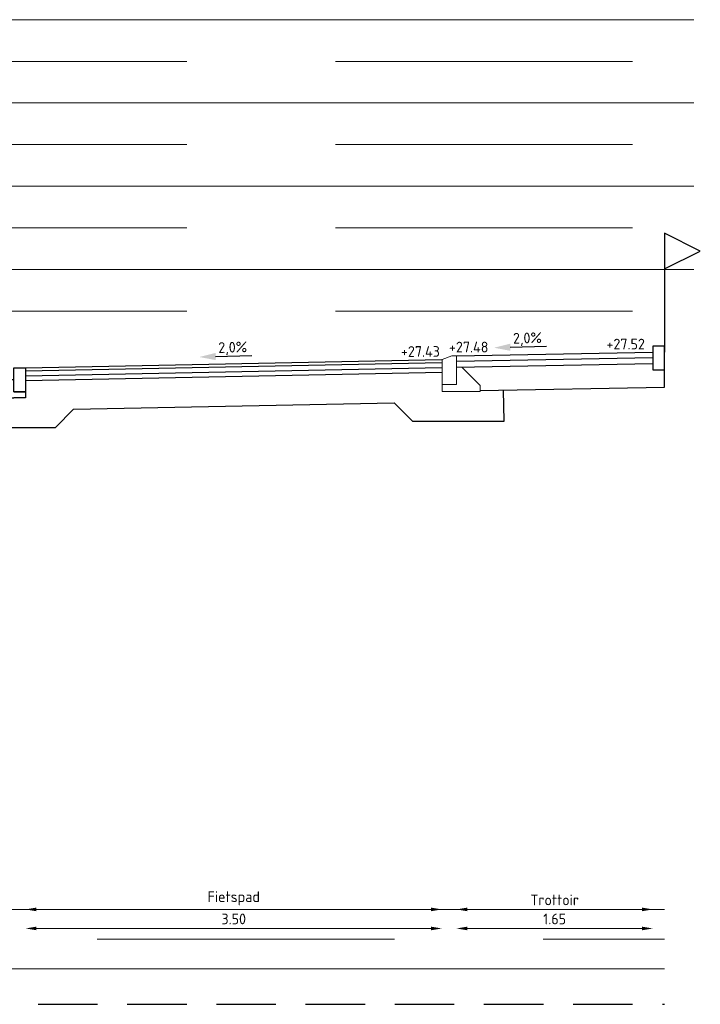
# Model space of a CAD drawing. Header units: metres. Extents: x 196651 to 397723, y 354703 to 710691.
# Tile 243 of 256: x 198868.36 to 198874.08, y 355340.2 to 355348.47. Entities that reach past the tile are written whole.
import ezdxf
from ezdxf.enums import TextEntityAlignment as Align

# ---------------------------------------------------------------- set-up
doc = ezdxf.new("R2010")
doc.units = ezdxf.units.M
doc.header["$MEASUREMENT"] = 0
doc.linetypes.add('DASHED', pattern=[0.75, 0.5, -0.25])
doc.linetypes.add('DASHED2', pattern=[0.375, 0.25, -0.125])
doc.layers.add('X-XX-AL-AANPIJLING-M', color=7, linetype='Continuous', lineweight=18)
doc.layers.add('X-XX-XX-DETAIL1-G', color=1, linetype='Continuous', lineweight=18)
doc.layers.add('X-XX-AL-DETAIL-AFSTANDSLIJNEN-G', color=2, linetype='Continuous', lineweight=5, plot=False)
for name, color, linetype in [('X-XX-NIEUW-DETAIL-M', 7, 'Continuous'), ('X-XX-NIEUW-DETAIL-S', 1, 'Continuous'), ('X-XX-NIEUW-DETAIL-T', 3, 'Continuous')]:
    doc.layers.add(name, color=color, linetype=linetype)
doc.styles.add('NLCS-ISO', font='NLCS-ISO.ttf')
doc.styles.add('NLCS-ISO-T18', font='NLCS-ISO.ttf')
doc.dimstyles.new('Jens 1_50 - standaard', dxfattribs={"dimscale": 0.05, "dimtxt": 1.8, "dimasz": 1.8, "dimexe": 2, "dimexo": 2, "dimgap": 0.7, "dimtad": 1, "dimzin": 0, "dimdsep": 46, "dimtxsty": 'NLCS-ISO', "dimcen": 2.5, "dimdle": 2, "dimse1": 1, "dimse2": 1, "dimclrd": 256, "dimclre": 256, "dimclrt": 256, "dimadec": 1, "dimazin": 0, "dimtfac": 1, "dimtdec": 3, "dimtofl": 0, "dimtmove": 1, "dimatfit": 0, "dimfxl": 2, "dimfxlon": 1, "dimtfillclr": 254, "dimtolj": 1, "dimtzin": 0, "dimlwd": 18, "dimlwe": 18, "dimarcsym": 0})

# ---------------------------------------------------------------- blocks, each defined once
blk = doc.blocks.new('*U175')
blk.add_lwpolyline([(0.1, 0), (0, 0), (0, -0.2), (0.1, -0.2), (0.1, 0)], close=True)
for points in [[(0.1, -0.2), (0.1, -0.1), (0.15, -0.1)], [(0.1, -0.2), (0, -0.2), (0, -0.25), (0.1, -0.25)], [(0.2, -0.25), (0.1, -0.25)]]:
    blk.add_lwpolyline(points)
at = {"flags": 128}
for points in [[(0.2, -0.2), (0.15, -0.1)], [(0.2, -0.2), (0.2, -0.25)]]:
    blk.add_lwpolyline(points, dxfattribs=at)
blk = doc.blocks.new('*U178')
at = {"color": 6, "flags": 128}
blk.add_lwpolyline([(0, 0.7), (0.3, 0.85), (0, 1), (0, 0)], dxfattribs=at)
blk = doc.blocks.new('*U182')
blk.add_hatch(color=5).paths.add_polyline_path([(-0.1512, 0.0322), (-0.1524, 0.0922), (-0.2894, 0.0595)])
at = {"color": 5, "flags": 128}
blk.add_lwpolyline([(-0.1518, 0.0622), (0.1534, 0.0683)], dxfattribs=at)
at = {"insert": (-0.0083, 0.1844), "char_height": 0.09, "width": 1.310814, "attachment_point": 2, "rotation": 1.14576, "style": 'NLCS-ISO-T18'}
blk.add_mtext('2,0%', dxfattribs=at)
blk = doc.blocks.new('*D194')
at = {"layer": 'Defpoints', "color": 0, "transparency": 16777216}
for p in [(198868.4091, 355345.5457), (198871.9091, 355345.6157), (198871.9091, 355340.8349)]:
    blk.add_point(p, dxfattribs=at)
at = {"layer": 'X-XX-AL-AANPIJLING-M', "linetype": 'Continuous', "lineweight": 18, "transparency": 16777216}
blk.add_line((198868.4991, 355340.8349), (198871.8191, 355340.8349), dxfattribs=at)
at = {"layer": 'X-XX-AL-AANPIJLING-M', "transparency": 16777216}
for points in [[(198868.4991, 355340.8499), (198868.4991, 355340.8199), (198868.4091, 355340.8349)], [(198871.8191, 355340.8499), (198871.8191, 355340.8199), (198871.9091, 355340.8349)]]:
    blk.add_solid(points, dxfattribs=at)
at = {"layer": 'X-XX-AL-AANPIJLING-M', "transparency": 16777216, "insert": (198870.1591, 355340.9149), "char_height": 0.09, "attachment_point": 5, "style": 'NLCS-ISO'}
blk.add_mtext('\\A1;3.50', dxfattribs=at)
blk = doc.blocks.new('*D195')
at = {"layer": 'Defpoints', "color": 0, "transparency": 16777216}
for p in [(198872.033, 355345.6472), (198873.683, 355345.6786), (198873.683, 355340.8349)]:
    blk.add_point(p, dxfattribs=at)
at = {"layer": 'X-XX-AL-AANPIJLING-M', "linetype": 'Continuous', "lineweight": 18, "transparency": 16777216}
blk.add_line((198872.123, 355340.8349), (198873.593, 355340.8349), dxfattribs=at)
at = {"layer": 'X-XX-AL-AANPIJLING-M', "transparency": 16777216}
for points in [[(198872.123, 355340.8499), (198872.123, 355340.8199), (198872.033, 355340.8349)], [(198873.593, 355340.8499), (198873.593, 355340.8199), (198873.683, 355340.8349)]]:
    blk.add_solid(points, dxfattribs=at)
at = {"layer": 'X-XX-AL-AANPIJLING-M', "transparency": 16777216, "insert": (198872.858, 355340.9149), "char_height": 0.09, "attachment_point": 5, "style": 'NLCS-ISO'}
blk.add_mtext('\\A1;1.65', dxfattribs=at)
blk = doc.blocks.new('*D190')
at = {"layer": 'Defpoints', "color": 0, "transparency": 16777216}
for p in [(198871.9091, 355345.7757), (198868.4091, 355345.7057), (198871.9091, 355340.9949)]:
    blk.add_point(p, dxfattribs=at)
at = {"layer": 'X-XX-AL-AANPIJLING-M', "linetype": 'Continuous', "lineweight": 18, "transparency": 16777216}
blk.add_line((198868.4991, 355340.9949), (198871.8191, 355340.9949), dxfattribs=at)
at = {"layer": 'X-XX-AL-AANPIJLING-M', "transparency": 16777216}
for points in [[(198868.4991, 355341.0099), (198868.4991, 355340.9799), (198868.4091, 355340.9949)], [(198871.8191, 355341.0099), (198871.8191, 355340.9799), (198871.9091, 355340.9949)]]:
    blk.add_solid(points, dxfattribs=at)
at = {"layer": 'X-XX-AL-AANPIJLING-M', "transparency": 16777216, "insert": (198870.1591, 355341.0884), "char_height": 0.09, "attachment_point": 5, "style": 'NLCS-ISO'}
blk.add_mtext('\\A1;Fietspad', dxfattribs=at)
blk = doc.blocks.new('*D191')
at = {"layer": 'Defpoints', "color": 0, "transparency": 16777216}
for p in [(198872.033, 355345.8072), (198873.683, 355345.8386), (198873.683, 355340.9949)]:
    blk.add_point(p, dxfattribs=at)
at = {"layer": 'X-XX-AL-AANPIJLING-M', "linetype": 'Continuous', "lineweight": 18, "transparency": 16777216}
blk.add_line((198872.123, 355340.9949), (198873.593, 355340.9949), dxfattribs=at)
at = {"layer": 'X-XX-AL-AANPIJLING-M', "transparency": 16777216}
for points in [[(198872.123, 355341.0099), (198872.123, 355340.9799), (198872.033, 355340.9949)], [(198873.593, 355341.0099), (198873.593, 355340.9799), (198873.683, 355340.9949)]]:
    blk.add_solid(points, dxfattribs=at)
at = {"layer": 'X-XX-AL-AANPIJLING-M', "transparency": 16777216, "insert": (198872.858, 355341.0749), "char_height": 0.09, "attachment_point": 5, "style": 'NLCS-ISO'}
blk.add_mtext('\\A1;Trottoir', dxfattribs=at)
blk = doc.blocks.new('*U112')
blk.add_lwpolyline([(0.1, 0), (0, 0), (0, -0.2), (0.1, -0.2), (0.1, 0)], close=True)

msp = doc.modelspace()

# ---------------------------------------------------------------- linework, layer by layer
at = {"layer": 'X-XX-AL-DETAIL-AFSTANDSLIJNEN-G', "flags": 128}
for points in [[(198844.7637, 355348.4727), (198874.0278, 355348.4727)], [(198844.7637, 355347.7727), (198874.0278, 355347.7727)], [(198844.7637, 355347.0727), (198874.0278, 355347.0727)], [(198844.7637, 355346.3727), (198874.0278, 355346.3727)], [(198842.7612, 355340.9949), (198873.783, 355340.9949)], [(198842.7612, 355340.4949), (198873.783, 355340.4949)]]:
    msp.add_lwpolyline(points, dxfattribs=at)
at = {"layer": 'X-XX-AL-DETAIL-AFSTANDSLIJNEN-G', "linetype": 'DASHED', "ltscale": 5, "flags": 128}
for points in [[(198844.7637, 355348.1227), (198874.0278, 355348.1227)], [(198844.7637, 355347.4227), (198874.0278, 355347.4227)], [(198844.7637, 355346.7227), (198874.0278, 355346.7227)], [(198844.7637, 355346.0227), (198874.0278, 355346.0227)], [(198842.7612, 355340.7449), (198873.783, 355340.7449)]]:
    msp.add_lwpolyline(points, dxfattribs=at)
at = {"layer": 'X-XX-NIEUW-DETAIL-M', "color": 1, "linetype": 'DASHED2', "ltscale": 2, "flags": 128}
msp.add_lwpolyline([(198843.7637, 355340.1974), (198873.783, 355340.1974)], dxfattribs=at)
at = {"layer": 'X-XX-NIEUW-DETAIL-S', "flags": 128}
for points in [[(198872.033, 355345.6472), (198873.683, 355345.6786)], [(198872.033, 355345.6022), (198873.683, 355345.6336)], [(198868.4091, 355345.5457), (198871.9091, 355345.6157)], [(198868.4091, 355345.5207), (198871.9096, 355345.5907)], [(198868.4091, 355345.4807), (198871.9104, 355345.5507)], [(198872.033, 355345.5522), (198873.683, 355345.5836)], [(198868.4091, 355345.4407), (198871.9112, 355345.5107)], [(198872.233, 355345.3559), (198873.783, 355345.3855), (198873.783, 355345.5286)], [(198868.2091, 355345.2957), (198867.9091, 355345.2957), (198867.9091, 355345.0457), (198868.6591, 355345.0457), (198868.8121, 355345.1987), (198871.5076, 355345.2526), (198871.663, 355345.0972), (198872.433, 355345.0972), (198872.4281, 355345.3596)]]:
    msp.add_lwpolyline(points, dxfattribs=at)
at = {"layer": 'X-XX-XX-DETAIL1-G', "flags": 128}
for points in [[(198871.913, 355345.6172), (198871.913, 355345.4072), (198872.033, 355345.4072), (198872.033, 355345.6472), (198871.993, 355345.6472)], [(198872.033, 355345.3472), (198872.233, 355345.3472), (198872.233, 355345.3972), (198872.0772, 355345.553), (198872.033, 355345.5522), (198872.033, 355345.4072), (198871.913, 355345.4072), (198871.913, 355345.3472)]]:
    msp.add_lwpolyline(points, close=True, dxfattribs=at)

# ---------------------------------------------------------------- block references
at = {"layer": 'X-XX-NIEUW-DETAIL-S'}
for name, p in [('*U178', (198873.783, 355345.6786)), ('*U112', (198873.683, 355345.7286))]:
    msp.add_blockref(name, p, dxfattribs=at)
at = {"layer": 'X-XX-NIEUW-DETAIL-S', "xscale": -1}
msp.add_blockref('*U175', (198868.4091, 355345.5457), dxfattribs=at)
at = {"layer": 'X-XX-NIEUW-DETAIL-T', "rotation": 0.477254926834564}
for p in [(198872.6374, 355345.6587), (198870.1591, 355345.5807)]:
    msp.add_blockref('*U182', p, dxfattribs=at)

# ---------------------------------------------------------------- texts
at = {"layer": 'X-XX-NIEUW-DETAIL-T', "style": 'NLCS-ISO-T18'}
for s, p in [('+27.52', (198873.4554, 355345.6743)), ('+27.43', (198871.7291, 355345.6121)), ('+27.48', (198872.1352, 355345.6491))]:
    msp.add_text(s, height=0.09, dxfattribs=at).set_placement(p, align=Align.BOTTOM_CENTER)

# ---------------------------------------------------------------- dimensions: what is measured, and where the dimension line sits
at = {"layer": 'X-XX-AL-AANPIJLING-M'}
for base, p1, p2, text, picture, middle in [((198873.683, 355340.9949), (198872.033, 355345.8072), (198873.683, 355345.8386), 'Trottoir', '*D191', (198872.858, 355341.0749)), ((198871.9091, 355340.9949), (198868.4091, 355345.7057), (198871.9091, 355345.7757), 'Fietspad', '*D190', (198870.1591, 355341.0884))]:
    dim = msp.add_linear_dim(base=base, p1=p1, p2=p2, text=text, dimstyle='Jens 1_50 - standaard', dxfattribs=at)
    dim.commit()
    dim.dimension.update_dxf_attribs({"geometry": picture, "text_midpoint": middle})
for base, p1, p2, picture, middle in [((198873.683, 355340.8349), (198872.033, 355345.6472), (198873.683, 355345.6786), '*D195', (198872.858, 355340.9149)), ((198871.9091, 355340.8349), (198868.4091, 355345.5457), (198871.9091, 355345.6157), '*D194', (198870.1591, 355340.9149))]:
    dim = msp.add_linear_dim(base=base, p1=p1, p2=p2, dimstyle='Jens 1_50 - standaard', dxfattribs=at)
    dim.commit()
    dim.dimension.update_dxf_attribs({"geometry": picture, "text_midpoint": middle})

doc.saveas('drawing.dxf')
